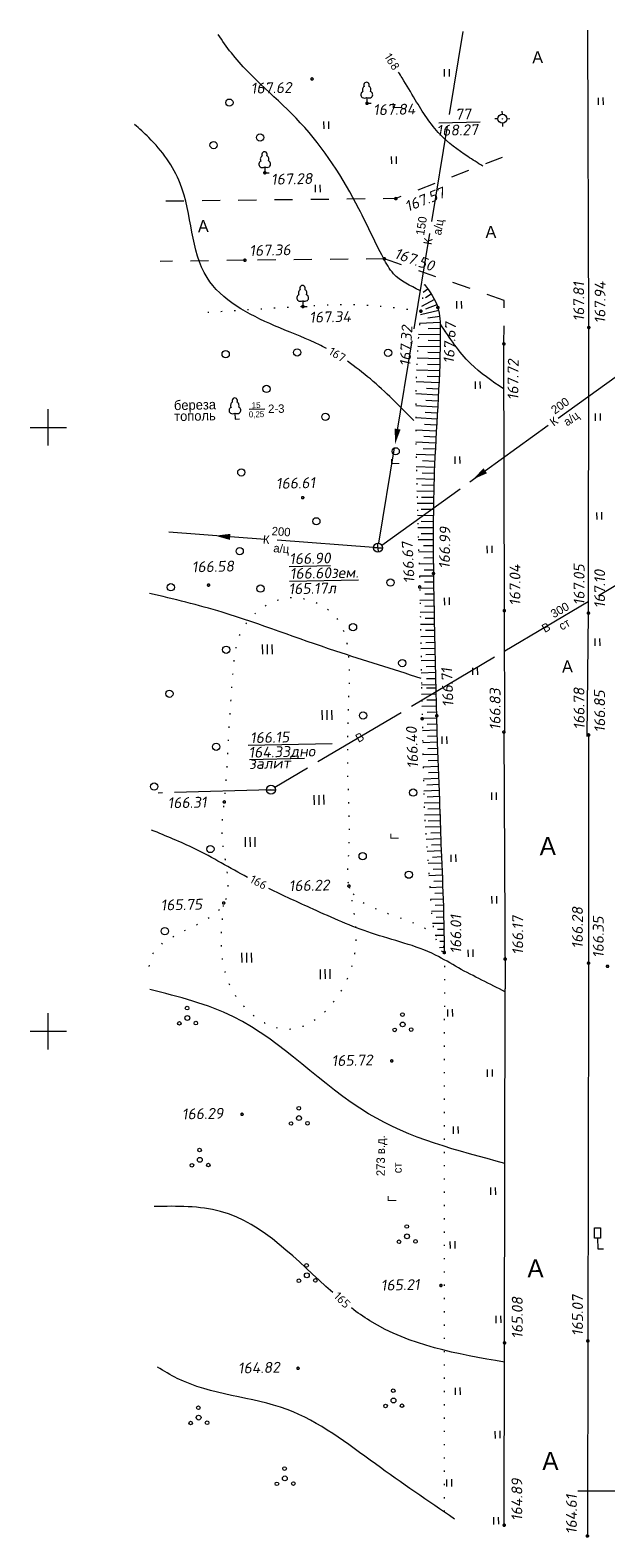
# Model space of a CAD drawing. Header units: millimetres. Extents: x 528565 to 529698, y -48331 to -46821.
# Tile 15 of 53: x 528881 to 528929, y -47398 to -47273. Entities that reach past the tile are written whole.
import ezdxf
from ezdxf.enums import TextEntityAlignment as Align

# ---------------------------------------------------------------- set-up
doc = ezdxf.new("R2010")
doc.units = ezdxf.units.MM
for name, pattern in [('LU024', [3, 1.5, -1.5]), ('LU197', [9, 8, -1]), ('LUTT007', [1, 0, -1])]:
    doc.linetypes.add(name, pattern=pattern)
for name, color, linetype, lineweight in [('GAZ', 184, 'LU197', 13), ('KANALIZACIA', 1, 'LU197', 13), ('OTMETKI', 7, 'Continuous', 13), ('RELJEF', 18, 'Continuous', 13), ('setka', 5, 'Continuous', 0), ('TEXT', 7, 'Continuous', 13), ('TOPOGRAFIA', 7, 'Continuous', 13), ('WODOPROWOD', 150, 'LU197', 13)]:
    doc.layers.add(name, color=color, linetype=linetype, lineweight=lineweight)
doc.styles.add('SIMPLEX_K', font='txt')
doc.styles.add('Simplex_shx', font='simplex.shx')
doc.styles.add('Standard_k', font='simplex.shx', dxfattribs={"oblique": 10})

# ---------------------------------------------------------------- blocks, each defined once
blk = doc.blocks.new('TSO_blok')
at = {"color": 0, "linetype": 'Continuous', "lineweight": 15}
for p, q in [((-0.75, 0), (-1.25, 0)), ((0, 0.75), (0, 1.25)), ((0, -0.75), (0, -1.25)), ((0.75, 0), (1.25, 0))]:
    blk.add_line(p, q, dxfattribs=at)
at = {"color": 0, "linetype": 'Continuous', "lineweight": 15, "const_width": 0.075}
blk.add_lwpolyline([(-0.0875, 0, 1), (0.0875, 0, 1)], format="xyb", close=True, dxfattribs=at)
at = {"color": 0, "linetype": 'Continuous', "lineweight": 15}
blk.add_circle((0, 0), 0.75, dxfattribs=at)
blk = doc.blocks.new('Pk_blok')
at = {"color": 0, "linetype": 'Continuous', "lineweight": 13, "const_width": 0.25}
blk.add_lwpolyline([(-0.175, 0, 1), (0.175, 0, 1)], format="xyb", close=True, dxfattribs=at)
blk = doc.blocks.new('U388')
at = {"layer": 'TOPOGRAFIA'}
for p, q in [((0, 0.98), (0, 0)), ((0, 0), (0.72, 0))]:
    blk.add_line(p, q, dxfattribs=at)
for centre, major_axis, start_param, end_param in [((-0.15, 2.25), (0, 0.618), 0.484745, 2.084745), ((0, 3), (0, 0.495), 4.281299, 8.285072), ((0.15, 2.25), (0, 0.618), 4.19844, 5.79844), ((-0.5, 1.44), (0, 0.531), 0.280468, 2.547921), ((-0.37, 1.88), (0, 0.992), 2.678506, 3.564479), ((0.37, 1.88), (0, 0.992), 2.718706, 3.604679), ((0.5, 1.44), (0, 0.531), 3.735264, 6.002717)]:
    blk.add_ellipse(centre, major_axis=major_axis, ratio=0.9, start_param=start_param, end_param=end_param, dxfattribs=at)
blk = doc.blocks.new('KK_blok')
at = {"color": 0, "linetype": 'Continuous', "lineweight": 13}
for q in [(-0.75, 0), (0, 0.75), (0, -0.75), (0.75, 0)]:
    blk.add_line((0, 0), q, dxfattribs=at)
blk.add_circle((0, 0), 0.75, dxfattribs=at)
blk = doc.blocks.new('U369')
blk.add_circle((0, 0), 0.6)
blk = doc.blocks.new('U401t')
at = {"layer": 'TOPOGRAFIA'}
for p, q in [((-0.4, 0), (-0.4, 1.2)), ((0.4, 0), (0.4, 1.2))]:
    blk.add_line(p, q, dxfattribs=at)
blk = doc.blocks.new('VK_blok')
at = {"color": 0, "linetype": 'Continuous', "lineweight": 13}
blk.add_line((-0.75, 0), (0.75, 0), dxfattribs=at)
blk.add_circle((0, 0), 0.75, dxfattribs=at)
blk = doc.blocks.new('U402t')
for p, q in [((-0.69, 0.03), (-0.69, 1.63)), ((0.11, 0.03), (0.11, 1.63)), ((0.91, 0.03), (0.91, 1.63))]:
    blk.add_line(p, q)
blk = doc.blocks.new('U394')
for centre, radius in [((0, 0), 0.4), ((-0.01, 1.63), 0.3), ((-1.34, -0.87), 0.3), ((1.39, -0.88), 0.3)]:
    blk.add_circle(centre, radius)
blk = doc.blocks.new('U2063')
for p, q in [((-0.5, 1.8), (-0.5, 3.5)), ((-0.5, 3.5), (0.5, 3.5)), ((0.5, 3.5), (0.5, 1.8)), ((0.5, 1.8), (-0.5, 1.8)), ((0, 1.8), (0, 0)), ((0, 0), (0.95, 0))]:
    blk.add_line(p, q)
blk = doc.blocks.new('Setka_blok')
at = {"color": 0, "linetype": 'Continuous', "lineweight": 0}
for p, q in [((0, -3), (0, 3)), ((-3, 0), (3, 0))]:
    blk.add_line(p, q, dxfattribs=at)

msp = doc.modelspace()

# ---------------------------------------------------------------- linework, layer by layer
at = {"layer": 'KANALIZACIA'}
for p, q in [((528909.76, -47315.991), (528916.753, -47273.616)), ((528910.003, -47316.142), (528946.003, -47290.243)), ((528909.325, -47316.333), (528891.574, -47315.02)), ((528934.22, -47394.491), (528926.259, -47394.465))]:
    msp.add_line(p, q, dxfattribs=at)
at = {"layer": 'KANALIZACIA', "linetype": 'Continuous'}
for points in [[(528911.321, -47306.527, 0.5, 0, 0), (528911.118, -47307.761, 0, 0, 0), (528911.338, -47306.429, 0, 0, 0)], [(528918.578, -47309.986, 0.5, 0, 0), (528917.552, -47310.699, 0, 0, 0), (528918.66, -47309.928, 0, 0, 0)], [(528897.454, -47315.458, 0.5, 0, 0), (528896.208, -47315.36, 0, 0, 0), (528897.554, -47315.466, 0, 0, 0)]]:
    msp.add_lwpolyline(points, format="xyseb", dxfattribs=at)
at = {"layer": 'RELJEF'}
for points, knots in [([(528913.173, -47295.057, 167.502), (528912.367, -47294.674, 167.502), (528911.079, -47294.063, 167.502), (528909.631, -47291.48, 167.502), (528907.643, -47287.047, 167.502), (528903.747, -47280.961, 167.502), (528898.706, -47277.093, 167.502), (528896.806, -47274.379, 167.502), (528896.467, -47273.847, 167.502)], [0, 0, 0, 0, 2.5908482, 4.1373239, 8.6805518, 17.3136467, 25.4351606, 27.3385036, 27.3385036, 27.3385036, 27.3385036]), ([(528898.897, -47343.659), (528897.438, -47342.868), (528894.893, -47341.349), (528892.15, -47340.227), (528890.95, -47339.736)], [23.4146766, 23.4146766, 23.4146766, 23.4146766, 28.3941002, 32.2856137, 32.2856137, 32.2856137, 32.2856137]), ([(528920.257, -47353.146), (528918.962, -47352.47), (528916.977, -47351.557), (528913.51, -47349.422), (528909.207, -47348.483), (528904.681, -47346.451), (528901.866, -47345.169), (528900.658, -47344.571)], [0, 0, 0, 0, 4.3828136, 6.5542617, 12.1590807, 17.3862527, 21.4310369, 21.4310369, 21.4310369, 21.4310369])]:
    msp.add_open_spline(points, degree=3, knots=knots, dxfattribs=at)
for points in [[(528918.369, -47284.749, 168.002), (528917.128, -47283.962, 168.002), (528914.839, -47282.128, 168.002), (528912.784, -47279.259, 168.002), (528911.701, -47277.46, 168.002), (528911.399, -47276.971, 168.002)], [(528905.447, -47299.861, 167.002), (528904.499, -47299.393, 167.002), (528901.134, -47297.973, 167.002), (528895.543, -47293.989, 167.002), (528893.318, -47286.193, 167.002), (528890.719, -47282.392, 167.002), (528889.538, -47281.307, 167.002)], [(528920.087, -47303.209), (528917.369, -47301.106), (528914.867, -47297.834)], [(528912.671, -47305.822, 167.002), (528910.9, -47304.064, 167.002), (528909.066, -47302.383, 167.002), (528907.169, -47300.911, 167.002)]]:
    msp.add_spline(points, degree=3, dxfattribs=at)
at = {"layer": 'RELJEF', "start_tangent": (-0.9463701, 0.3230845), "end_tangent": (-0.9773823, 0.21148)}
msp.add_spline([(528913.275, -47327.196), (528906.196, -47324.92), (528896.794, -47321.701), (528890.77, -47320.153)], degree=3, dxfattribs=at)
at = {"layer": 'TOPOGRAFIA', "linetype": 'LU024'}
for p, q in [((528898.675, -47292.551), (528891.647, -47292.652)), ((528910.227, -47292.438), (528898.675, -47292.551)), ((528920.154, -47295.88), (528910.227, -47292.438)), ((528920.125, -47299.48), (528920.154, -47295.88))]:
    msp.add_line(p, q, dxfattribs=at)
at = {"layer": 'TOPOGRAFIA'}
for p, q in [((528914.37, -47295.794), (528913.296, -47296.371)), ((528913.831, -47294.952), (528913.443, -47295.23)), ((528914.114, -47295.365), (528913.646, -47295.656)), ((528914.728, -47296.724), (528913.216, -47297.069)), ((528914.581, -47296.247), (528913.645, -47296.598)), ((528914.845, -47297.716), (528913.142, -47297.784)), ((528914.809, -47297.217), (528913.818, -47297.349)), ((528914.855, -47298.216), (528913.855, -47298.234)), ((528914.845, -47299.716), (528912.99, -47299.683)), ((528914.855, -47298.716), (528913.061, -47298.71)), ((528914.852, -47299.216), (528913.852, -47299.205)), ((528920.162, -47321.57), (528920.125, -47299.48)), ((528914.821, -47300.716), (528912.933, -47300.66)), ((528914.834, -47300.216), (528913.835, -47300.192)), ((528914.786, -47301.715), (528912.89, -47301.64)), ((528914.765, -47302.214), (528913.766, -47302.171)), ((528914.805, -47301.215), (528913.806, -47301.181)), ((528914.742, -47302.714), (528912.858, -47302.624)), ((528914.718, -47303.213), (528913.719, -47303.163)), ((528914.637, -47304.711), (528912.825, -47304.608)), ((528914.692, -47303.713), (528912.837, -47303.614)), ((528914.665, -47304.212), (528913.666, -47304.157)), ((528899.041, -47304.89), (528900.336, -47304.863)), ((528914.579, -47305.71), (528912.822, -47305.608)), ((528914.608, -47305.21), (528913.61, -47305.153)), ((528914.522, -47306.708), (528912.827, -47306.612)), ((528914.494, -47307.207), (528913.496, -47307.152)), ((528914.551, -47306.209), (528913.552, -47306.152)), ((528914.467, -47307.706), (528912.837, -47307.62)), ((528914.441, -47308.206), (528913.443, -47308.156)), ((528914.417, -47308.705), (528912.852, -47308.632)), ((528914.374, -47309.704), (528912.872, -47309.646)), ((528914.394, -47309.205), (528913.395, -47309.162)), ((528914.339, -47310.704), (528912.895, -47310.66)), ((528914.356, -47310.204), (528913.356, -47310.169)), ((528914.313, -47311.703), (528912.92, -47311.671)), ((528914.302, -47312.203), (528913.302, -47312.184)), ((528914.325, -47311.203), (528913.325, -47311.177)), ((528914.293, -47312.703), (528912.948, -47312.682)), ((528914.286, -47313.203), (528913.286, -47313.19)), ((528914.281, -47313.703), (528912.977, -47313.691)), ((528914.277, -47314.203), (528913.277, -47314.196)), ((528914.274, -47314.703), (528913.007, -47314.698)), ((528914.272, -47315.703), (528913.038, -47315.704)), ((528914.273, -47315.203), (528913.273, -47315.202)), ((528914.276, -47316.703), (528913.068, -47316.71)), ((528914.274, -47316.203), (528913.48, -47316.206)), ((528914.283, -47317.703), (528913.097, -47317.714)), ((528914.279, -47317.203), (528913.501, -47317.209)), ((528914.288, -47318.203), (528913.523, -47318.211)), ((528914.294, -47318.703), (528913.126, -47318.717)), ((528914.3, -47319.203), (528913.545, -47319.213)), ((528914.307, -47319.703), (528913.152, -47319.72)), ((528914.323, -47320.703), (528913.176, -47320.723)), ((528914.315, -47320.203), (528913.566, -47320.215)), ((528914.342, -47321.703), (528913.197, -47321.725)), ((528914.332, -47321.203), (528913.587, -47321.216)), ((528920.212, -47331.615), (528920.162, -47321.57)), ((528914.362, -47322.702), (528913.217, -47322.727)), ((528914.352, -47322.203), (528913.608, -47322.218)), ((528914.373, -47323.202), (528913.627, -47323.219)), ((528914.384, -47323.702), (528913.236, -47323.728)), ((528914.395, -47324.202), (528913.647, -47324.219)), ((528914.407, -47324.702), (528913.253, -47324.729)), ((528914.431, -47325.702), (528913.269, -47325.73)), ((528914.419, -47325.202), (528913.666, -47325.22)), ((528914.456, -47326.701), (528913.284, -47326.731)), ((528914.443, -47326.202), (528913.685, -47326.22)), ((528914.481, -47327.701), (528913.3, -47327.731)), ((528914.469, -47327.201), (528913.704, -47327.22)), ((528914.488, -47327.972), (528913.716, -47327.99)), ((528914.5, -47328.472), (528913.312, -47328.5)), ((528914.524, -47329.471), (528913.332, -47329.5)), ((528914.512, -47328.972), (528913.739, -47328.99)), ((528914.549, -47330.471), (528913.355, -47330.502)), ((528914.536, -47329.971), (528913.761, -47329.991)), ((528914.576, -47331.471), (528913.378, -47331.505)), ((528914.562, -47330.971), (528913.784, -47330.992)), ((528914.59, -47331.971), (528913.809, -47331.995)), ((528920.124, -47331.617), (528920.239, -47352.871)), ((528927.141, -47331.859), (528927.133, -47352.773)), ((528898.939, -47332.713), (528905.897, -47332.567)), ((528914.606, -47332.47), (528913.401, -47332.51)), ((528914.623, -47332.97), (528913.835, -47332.998)), ((528899.052, -47333.881), (528903.599, -47333.788)), ((528914.641, -47333.47), (528913.422, -47333.515)), ((528914.68, -47334.469), (528913.441, -47334.517)), ((528914.66, -47333.969), (528913.862, -47334)), ((528914.719, -47335.468), (528913.462, -47335.518)), ((528914.699, -47334.969), (528913.888, -47335.001)), ((528914.758, -47336.467), (528913.487, -47336.516)), ((528914.739, -47335.968), (528913.74, -47336.007)), ((528914.777, -47336.967), (528913.778, -47337.004)), ((528914.795, -47337.467), (528913.52, -47337.512)), ((528914.812, -47337.967), (528913.813, -47338)), ((528914.829, -47338.466), (528913.562, -47338.507)), ((528914.86, -47339.466), (528913.618, -47339.505)), ((528914.844, -47338.966), (528913.845, -47338.998)), ((528914.892, -47340.465), (528913.686, -47340.506)), ((528914.876, -47339.966), (528914.08, -47339.991)), ((528914.929, -47341.465), (528913.762, -47341.511)), ((528914.91, -47340.965), (528914.138, -47340.993)), ((528914.949, -47341.964), (528914.203, -47341.995)), ((528914.971, -47342.464), (528913.841, -47342.514)), ((528914.993, -47342.963), (528914.269, -47342.995)), ((528915.015, -47343.463), (528913.918, -47343.512)), ((528915.059, -47344.462), (528913.99, -47344.506)), ((528915.037, -47343.962), (528914.334, -47343.992)), ((528915.096, -47345.461), (528914.052, -47345.496)), ((528915.078, -47344.961), (528914.392, -47344.987)), ((528915.123, -47346.461), (528914.117, -47346.483)), ((528915.111, -47345.961), (528914.445, -47345.979)), ((528915.134, -47346.961), (528914.508, -47346.973)), ((528915.143, -47347.461), (528914.226, -47347.477)), ((528915.152, -47347.961), (528914.614, -47347.972)), ((528915.162, -47348.46), (528914.425, -47348.477)), ((528915.191, -47349.46), (528914.794, -47349.473)), ((528915.175, -47348.96), (528914.807, -47348.97)), ((528915.207, -47349.96), (528915.075, -47349.964))]:
    msp.add_line(p, q, dxfattribs=at)
at = {"layer": 'TOPOGRAFIA', "linetype": 'Continuous', "flags": 128}
msp.add_lwpolyline([(528927.031, -47331.995), (528927.126, -47321.766), (528927.154, -47298.123), (528927.087, -47273.499)], dxfattribs=at)
at = {"layer": 'TOPOGRAFIA', "linetype": 'LU024', "flags": 128}
msp.add_lwpolyline([(528919.988, -47284.038), (528911.176, -47287.448), (528891.236, -47287.673)], dxfattribs=at)
at = {"layer": 'TOPOGRAFIA', "linetype": 'LUTT007', "lineweight": 20, "flags": 128}
msp.add_lwpolyline([(528915.193, -47349.876), (528915.185, -47396.661)], dxfattribs=at)
at = {"layer": 'TOPOGRAFIA', "flags": 128}
for points in [[(528920.15, -47397.295), (528920.239, -47352.871)], [(528927.133, -47352.773), (528927.045, -47397.153), (528927.043, -47398.19)]]:
    msp.add_lwpolyline(points, dxfattribs=at)
at = {"layer": 'TOPOGRAFIA', "linetype": 'LUTT007', "lineweight": 20}
for points in [[(528913.536, -47294.549), (528913.249, -47296.77), (528912.843, -47308.027), (528913.149, -47319.605), (528913.302, -47327.899)], [(528913.249, -47296.77), (528907.86, -47296.258), (528903.478, -47296.387), (528895.416, -47296.894)], [(528907.319, -47344.45), (528907.459, -47351.255), (528902.212, -47356.25), (528897.748, -47353.199), (528896.926, -47345.861)]]:
    msp.add_spline(points, degree=3, dxfattribs=at)
at = {"layer": 'TOPOGRAFIA', "linetype": 'Continuous'}
msp.add_spline([(528913.536, -47294.549), (528914.659, -47296.469), (528914.856, -47298.352), (528914.383, -47309.487), (528914.291, -47318.487), (528914.487, -47327.935)], degree=3, dxfattribs=at)
at = {"layer": 'TOPOGRAFIA', "linetype": 'LUTT007', "lineweight": 20}
for points, start_tangent, end_tangent in [([(528890.759, -47351.027), (528896.926, -47345.861), (528896.805, -47340.366), (528896.971, -47337.495), (528897.291, -47332.851), (528897.726, -47326.41), (528898.472, -47323.116), (528900.14, -47321.32), (528902.123, -47320.516), (528906.27, -47322.193), (528907.283, -47325.637), (528907.248, -47329.049), (528907.192, -47335.584), (528907.231, -47342.028), (528907.29, -47344.368), (528915.278, -47349.897)], (-0.0073523, 0.999973), (0.1475467, -0.9890551)), ([(528913.302, -47327.899), (528913.415, -47333.177), (528913.581, -47338.879), (528914.035, -47345.207), (528914.476, -47348.667), (528915.106, -47349.878)], (0.0156143, -0.9998781), (0.7237302, -0.6900831))]:
    msp.add_spline(points, degree=3, dxfattribs=dict(at, start_tangent=start_tangent, end_tangent=end_tangent))
at = {"layer": 'TOPOGRAFIA', "start_tangent": (0.0244059, -0.9997021), "end_tangent": (0.0081543, -0.9999668)}
msp.add_spline([(528914.487, -47327.935), (528914.601, -47332.323), (528914.805, -47337.749), (528914.926, -47341.4), (528915.114, -47346.077), (528915.167, -47348.667), (528915.195, -47349.963)], degree=3, dxfattribs=at)
at = {"layer": 'TOPOGRAFIA'}
for points in [[(528920.21, -47367.332), (528908.924, -47363.226), (528897.732, -47355.202), (528890.799, -47352.941)], [(528916.032, -47396.785), (528909.491, -47392.225), (528902.169, -47387.726), (528893.07, -47385.135), (528891.439, -47384.202)]]:
    msp.add_spline(points, degree=3, dxfattribs=at)
for points, knots in [([(528905.947, -47378.016), (528902.96, -47375.386), (528898.912, -47370.799), (528893.057, -47370.878), (528891.167, -47370.903)], [15.472443, 15.472443, 15.472443, 15.472443, 27.002017, 32.5009893, 32.5009893, 32.5009893, 32.5009893]), ([(528920.177, -47383.8), (528916.252, -47383.113), (528911.712, -47382.319), (528907.997, -47379.689), (528907.504, -47379.309)], [0, 0, 0, 0, 11.6713202, 13.5039198, 13.5039198, 13.5039198, 13.5039198])]:
    msp.add_open_spline(points, degree=3, knots=knots, dxfattribs=at)
at = {"layer": 'WODOPROWOD'}
for p, q in [((528965.807, -47297.907), (528901.16, -47336.208)), ((528900.837, -47336.399), (528891.498, -47336.676))]:
    msp.add_line(p, q, dxfattribs=at)

# ---------------------------------------------------------------- block references
at = {"layer": 'OTMETKI', "linetype": 'Continuous', "xscale": 0.50000486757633, "yscale": 0.50000486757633, "zscale": 0.50000486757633, "rotation": 1.173488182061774}
for p in [(528904.238, -47277.54), (528908.786, -47279.558), (528900.33, -47285.31), (528911.176, -47287.448), (528898.675, -47292.551), (528910.227, -47292.438), (528903.478, -47296.387), (528913.249, -47296.77), (528914.659, -47296.469), (528927.154, -47298.123), (528920.125, -47299.48), (528903.468, -47312.209), (528914.291, -47318.487), (528895.669, -47319.449), (528913.149, -47319.605), (528920.162, -47321.57), (528927.126, -47321.766), (528913.356, -47330.513), (528914.567, -47330.271), (528920.124, -47331.617), (528927.141, -47331.859), (528896.969, -47337.407), (528907.29, -47344.368), (528896.924, -47345.773), (528915.193, -47349.876), (528920.225, -47350.415), (528927.134, -47350.756), (528928.707, -47351.017), (528910.837, -47358.852), (528898.44, -47363.269), (528914.913, -47377.444), (528920.18, -47382.2), (528927.075, -47382.039), (528903.08, -47384.302), (528920.15, -47397.295), (528927.043, -47398.19)]:
    msp.add_blockref('Pk_blok', p, dxfattribs=at)
at = {"layer": 'setka', "lineweight": -2, "xscale": 0.5, "yscale": 0.5, "zscale": 0.5}
for p in [(528882.393, -47306.393), (528882.393, -47356.393)]:
    msp.add_blockref('Setka_blok', p, dxfattribs=at)
at = {"layer": 'TOPOGRAFIA', "xscale": 0.50000486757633, "yscale": 0.50000486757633, "zscale": 0.50000486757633, "rotation": 1.173488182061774}
for name, p in [('U401t', (528915.419, -47277.328)), ('U388', (528908.786, -47279.558)), ('U369', (528897.392, -47279.5)), ('U401t', (528928.167, -47279.69)), ('U369', (528899.933, -47282.387)), ('U401t', (528905.431, -47281.66)), ('U369', (528896.085, -47283.017)), ('U388', (528900.33, -47285.31)), ('U401t', (528911.033, -47284.565)), ('U401t', (528904.733, -47286.909)), ('U388', (528903.478, -47296.387)), ('U401t', (528916.429, -47296.549)), ('U369', (528897.084, -47300.326)), ('U369', (528903.006, -47300.184)), ('U369', (528910.532, -47300.216)), ('U369', (528900.467, -47303.207)), ('U401t', (528917.98, -47303.187)), ('U388', (528897.866, -47305.703)), ('U369', (528905.345, -47305.52)), ('U401t', (528927.924, -47305.836)), ('U369', (528911.164, -47308.372)), ('U401t', (528916.293, -47309.399)), ('U369', (528898.378, -47310.119)), ('U401t', (528928.04, -47314.022)), ('U369', (528904.593, -47314.169)), ('U369', (528898.247, -47316.636)), ('U401t', (528918.964, -47316.794)), ('U369', (528892.544, -47319.632)), ('U369', (528899.969, -47319.74)), ('U369', (528910.736, -47319.241)), ('U401t', (528915.425, -47321.095)), ('U369', (528907.629, -47322.938)), ('U369', (528897.122, -47324.802)), ('U402t', (528900.499, -47325.185)), ('U401t', (528927.891, -47324.476)), ('U369', (528911.708, -47325.905)), ('U401t', (528917.76, -47326.887)), ('U369', (528892.426, -47328.446)), ('U402t', (528905.446, -47330.623)), ('U369', (528908.462, -47330.244)), ('U401t', (528915.225, -47332.588)), ('U369', (528896.293, -47332.836)), ('U369', (528891.158, -47336.133)), ('U402t', (528904.781, -47337.653)), ('U369', (528912.611, -47336.633)), ('U401t', (528919.325, -47337.227)), ('U402t', (528899.081, -47341.143)), ('U369', (528895.82, -47341.304)), ('U369', (528908.429, -47341.892)), ('U401t', (528915.959, -47342.375)), ('U369', (528912.256, -47343.43)), ('U401t', (528919.351, -47345.815)), ('U369', (528892.042, -47348.109)), ('U401t', (528917.391, -47350.238)), ('U402t', (528898.791, -47350.712)), ('U402t', (528905.286, -47352.079)), ('U394', (528893.91, -47355.294)), ('U401t', (528915.688, -47355.179)), ('U394', (528911.741, -47355.83)), ('U401t', (528918.98, -47360.157)), ('U394', (528903.158, -47363.584)), ('U401t', (528916.153, -47364.877)), ('U394', (528894.948, -47367.044)), ('U401t', (528919.255, -47369.936)), ('U394', (528912.101, -47373.375)), ('U2063', (528927.9, -47374.422)), ('U401t', (528915.892, -47374.387)), ('U394', (528903.809, -47376.604)), ('U401t', (528919.695, -47380.555)), ('U394', (528910.984, -47386.973)), ('U401t', (528916.329, -47386.504)), ('U394', (528894.844, -47388.386)), ('U401t', (528919.623, -47390.099)), ('U394', (528901.987, -47393.42)), ('U401t', (528915.612, -47394.099)), ('U401t', (528919.501, -47397.227))]:
    msp.add_blockref(name, p, dxfattribs=at)
at = {"layer": 'TOPOGRAFIA', "linetype": 'Continuous', "xscale": 0.50000486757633, "yscale": 0.50000486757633, "zscale": 0.50000486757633, "rotation": 1.173488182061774}
for name, p in [('TSO_blok', (528920.005, -47280.838)), ('TSO_blok', (528920.004, -47280.838)), ('KK_blok', (528909.699, -47316.361)), ('VK_blok', (528900.837, -47336.399))]:
    msp.add_blockref(name, p, dxfattribs=at)

# ---------------------------------------------------------------- texts
at = {"layer": 'GAZ', "linetype": 'Continuous', "lineweight": 13, "style": 'SIMPLEX_K'}
for p in [(528911.263, -47279.777), (528911.128, -47309.253), (528911.069, -47340.282), (528910.859, -47370.274)]:
    msp.add_text('Г', height=0.7, rotation=89.73744, dxfattribs=at).set_placement(p, align=Align.MIDDLE)
for s, p in [('273 в.д.', (528910.263, -47368.395)), ('ст', (528911.661, -47368.154))]:
    msp.add_text(s, height=0.7, rotation=89.73744, dxfattribs=at).set_placement(p)
at = {"layer": 'KANALIZACIA', "linetype": 'Continuous', "lineweight": 13, "style": 'SIMPLEX_K'}
for s, rotation, p in [('150', 80.62927, (528913.509, -47290.53)), ('а/ц', 80.62927, (528914.928, -47290.514)), ('200', 35.73253, (528924.349, -47305.336)), ('а/ц', 35.73253, (528925.366, -47306.326)), ('200', 355.76689, (528900.873, -47315.311)), ('а/ц', 355.76689, (528901.016, -47316.723))]:
    msp.add_text(s, height=0.7, rotation=rotation, dxfattribs=at).set_placement(p)
for rotation, p in [(80.62927, (528913.835, -47290.985)), (35.73253, (528924.259, -47305.888)), (355.76689, (528900.449, -47315.677))]:
    msp.add_text('К', height=0.7, rotation=rotation, dxfattribs=at).set_placement(p, align=Align.MIDDLE)
at = {"layer": 'KANALIZACIA', "linetype": 'Continuous', "lineweight": 13, "style": 'Standard_k', "oblique": 10}
msp.add_text('165.17л', height=0.9, rotation=1.17349, dxfattribs=at).set_placement((528902.298, -47320.213))
at = {"layer": 'OTMETKI', "style": 'Standard_k', "oblique": 10}
for s, height, rotation, p in [('167.62', 0.9, 1.17349, (528899.154, -47277.861)), ('167.84', 0.9, 1.17349, (528909.288, -47279.648)), ('77', 0.9, 1.17349, (528916.074, -47280.018)), ('%%o168.27', 0.9, 1.17349, (528914.543, -47281.352)), ('167.28', 0.9, 1.17349, (528900.832, -47285.4)), ('167.57', 0.9, 21.25325, (528911.824, -47287.711)), ('167.36', 0.9, 1.17349, (528899.037, -47291.3)), ('167.50', 0.9, 340.54228, (528911.269, -47291.501)), ('167.81', 0.9, 90.12327, (528925.879, -47297.613)), ('167.94', 0.9, 89.61348, (528927.625, -47297.779)), ('167.34', 0.9, 1.17349, (528904.003, -47296.824)), ('167.32', 0.9, 87.01037, (528911.482, -47301.307)), ('167.67', 0.9, 86.99522, (528915.098, -47301.08)), ('167.72', 0.9, 89.52376, (528920.421, -47304.135)), ('166.61', 0.9, 1.17349, (528901.237, -47310.583)), ('166.99', 0.9, 88.98587, (528914.743, -47318.1)), ('166.67', 0.9, 92.88472, (528911.841, -47319.331)), ('%%u166.90', 0.9, 1.17349, (528902.339, -47316.824)), ('166.58', 0.9, 1.17349, (528894.269, -47317.497)), ('%%u166.60зем.', 0.90001, 1.17349, (528902.386, -47318.048)), ('167.04', 0.9, 89.95357, (528920.59, -47321.163)), ('167.05', 0.9, 90.05654, (528925.907, -47321.123)), ('167.10', 0.9, 89.89939, (528927.6, -47321.367)), ('166.71', 0.9, 92.15448, (528915.058, -47329.568)), ('166.83', 0.9, 89.95357, (528918.945, -47331.474)), ('166.78', 0.9, 90.46561, (528925.915, -47331.418)), ('166.85', 0.9, 90.46561, (528927.618, -47331.657)), ('166.15', 0.9, 1.17349, (528899.094, -47331.641)), ('166.40', 0.9, 92.15448, (528912.141, -47334.645)), ('164.33дно', 0.9, 1.17349, (528898.966, -47332.85)), ('залит', 0.9, 1.17349, (528899.019, -47333.786)), ('166.31', 0.9, 1.17349, (528892.266, -47337.037)), ('166.22', 0.9, 1.17349, (528902.298, -47343.901)), ('165.75', 0.9, 1.17349, (528891.688, -47345.494)), ('166.28', 0.9, 89.95357, (528925.766, -47349.548)), ('166.01', 0.9, 89.95357, (528915.695, -47349.966)), ('166.17', 0.9, 89.95357, (528920.823, -47350.069)), ('166.35', 0.9, 89.95357, (528927.488, -47350.329)), ('165.72', 0.9, 1.17349, (528905.845, -47358.385)), ('166.29', 0.9, 1.17349, (528893.449, -47362.801)), ('165.21', 0.9, 1.17349, (528909.922, -47376.977)), ('165.08', 0.9, 89.95357, (528920.777, -47381.853)), ('165.07', 0.9, 89.95357, (528925.772, -47381.632)), ('164.82', 0.9, 1.17349, (528898.089, -47383.835)), ('164.89', 0.9, 89.95357, (528920.747, -47396.948)), ('164.61', 0.9, 89.95357, (528925.268, -47398.034))]:
    msp.add_text(s, height=height, rotation=rotation, dxfattribs=at).set_placement(p, align=Align.TOP_LEFT)
at = {"layer": 'RELJEF', "lineweight": 13, "style": 'Simplex_shx'}
for s, rotation, p in [('168', 302.36312, (528910.862, -47276.117)), ('167', 328.57466, (528906.324, -47300.36)), ('166', 332.14826, (528899.809, -47344.056)), ('165', 315.50755, (528906.736, -47378.652))]:
    msp.add_text(s, height=0.7, rotation=rotation, dxfattribs=at).set_placement(p, align=Align.MIDDLE)
at = {"layer": 'TEXT', "style": 'SIMPLEX_K'}
for p in [(528922.482, -47276.248), (528894.793, -47290.235), (528918.605, -47290.716), (528924.948, -47326.693)]:
    msp.add_text('А', height=1, rotation=1.17349, dxfattribs=at).set_placement(p)
at = {"layer": 'TOPOGRAFIA', "style": 'SIMPLEX_K'}
for s, height, rotation, p in [('береза', 0.8, 1.17349, (528892.808, -47304.962)), ('15', 0.49, 1.17349, (528899.25, -47304.804)), (' 2-3', 0.7002, 1.17349, (528900.343, -47305.213)), ('тополь', 0.8, 1.17349, (528892.829, -47305.874)), ('0,25', 0.49, 1.17349, (528899.006, -47305.563)), ('А', 1.5, 0.5909, (528923.093, -47341.815)), ('А', 1.5, 0.5909, (528922.076, -47376.782)), ('А', 1.5, 0.5909, (528923.309, -47392.732))]:
    msp.add_text(s, height=height, rotation=rotation, dxfattribs=at).set_placement(p)
at = {"layer": 'WODOPROWOD', "linetype": 'Continuous', "lineweight": 13, "style": 'SIMPLEX_K'}
for s, p in [('300', (528924.25, -47322.205)), ('300', (528924.25, -47322.205)), ('ст', (528924.917, -47323.223)), ('ст', (528924.917, -47323.223))]:
    msp.add_text(s, height=0.7, rotation=29.74382, dxfattribs=at).set_placement(p)
for p in [(528923.612, -47322.963), (528923.612, -47322.963), (528908.185, -47332.059)]:
    msp.add_text('В', height=0.7, rotation=29.74382, dxfattribs=at).set_placement(p, align=Align.MIDDLE)

doc.saveas('drawing.dxf')
